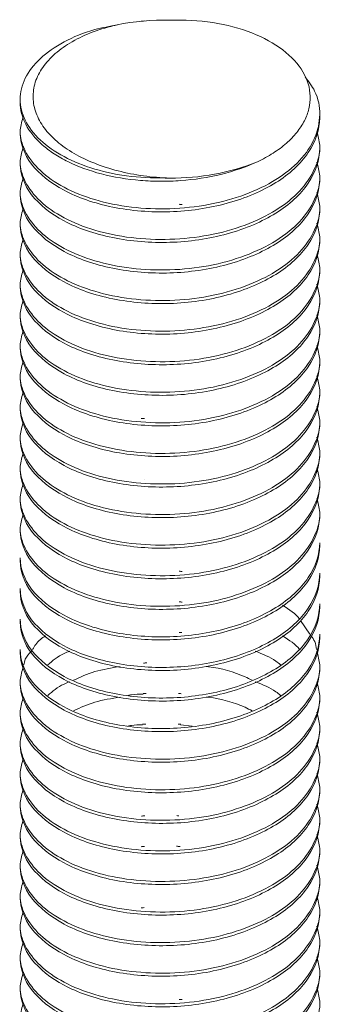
# Model space of a CAD drawing. Header units: millimetres. Extents: x 0 to 210, y 0 to 297.
# Tile 8 of 10: x 128.49 to 132.5, y 184.24 to 197.38. Entities that reach past the tile are written whole.
import ezdxf

# ---------------------------------------------------------------- set-up
doc = ezdxf.new("R2010")
doc.units = ezdxf.units.MM

msp = doc.modelspace()

# ---------------------------------------------------------------- linework, layer by layer
at = {"color": 7, "linetype": 'Continuous', "lineweight": 15}
for p, q in [((128.495, 196.321), (128.495, 196.281)), ((132.495, 196.076), (132.495, 196.117)), ((128.495, 195.913), (128.495, 195.872)), ((132.495, 195.668), (132.495, 195.709)), ((128.495, 195.505), (128.495, 195.464)), ((132.495, 195.26), (132.495, 195.301)), ((128.495, 195.097), (128.495, 195.056)), ((132.495, 194.852), (132.495, 194.892)), ((128.495, 194.688), (128.495, 194.647)), ((132.495, 194.443), (132.495, 194.484)), ((128.495, 194.28), (128.495, 194.239)), ((132.495, 194.035), (132.495, 194.076)), ((128.495, 193.872), (128.495, 193.831)), ((132.495, 193.627), (132.495, 193.668)), ((128.495, 193.464), (128.495, 193.423)), ((132.495, 193.219), (132.495, 193.259)), ((128.495, 193.055), (128.495, 193.014)), ((132.495, 192.81), (132.495, 192.851)), ((128.495, 192.647), (128.495, 192.606)), ((132.495, 192.402), (132.495, 192.443)), ((128.495, 192.239), (128.495, 192.198)), ((132.495, 191.994), (132.495, 192.035)), ((128.495, 191.83), (128.495, 191.79)), ((132.495, 191.585), (132.495, 191.626)), ((128.495, 191.422), (128.495, 191.381)), ((130.15, 191.244), (130.15, 191.244)), ((132.495, 191.177), (132.495, 191.218)), ((128.495, 191.014), (128.495, 190.973)), ((132.495, 190.769), (132.495, 190.81)), ((128.495, 190.606), (128.495, 190.565)), ((132.495, 190.361), (132.495, 190.401)), ((128.495, 190.197), (128.495, 190.157)), ((132.495, 189.952), (132.495, 189.993)), ((128.495, 189.789), (128.495, 189.748)), ((132.495, 189.544), (132.495, 189.585)), ((128.495, 189.381), (128.495, 189.34)), ((132.24, 189.36), (132.364, 189.177)), ((132.495, 189.136), (132.495, 189.177)), ((128.495, 188.973), (128.495, 188.932)), ((132.495, 188.728), (132.495, 188.768)), ((128.495, 188.564), (128.495, 188.523)), ((132.495, 188.319), (132.495, 188.36)), ((128.495, 188.156), (128.495, 188.115)), ((130.636, 187.968), (130.79, 187.952)), ((132.495, 187.911), (132.495, 187.952)), ((128.495, 187.748), (128.495, 187.707)), ((132.495, 187.503), (132.495, 187.544)), ((128.495, 187.339), (128.495, 187.299)), ((132.495, 187.094), (132.495, 187.135)), ((128.495, 186.931), (128.495, 186.89)), ((132.495, 186.686), (132.495, 186.727)), ((128.495, 186.523), (128.495, 186.482)), ((132.495, 186.278), (132.495, 186.319)), ((128.495, 186.115), (128.495, 186.074)), ((132.495, 185.87), (132.495, 185.911)), ((128.495, 185.706), (128.495, 185.666)), ((132.495, 185.461), (132.495, 185.502)), ((128.495, 185.298), (128.495, 185.257)), ((132.495, 185.053), (132.495, 185.094)), ((128.495, 184.89), (128.495, 184.849)), ((132.495, 184.645), (132.495, 184.686)), ((128.495, 184.482), (128.495, 184.441)), ((132.495, 184.237), (132.495, 184.277))]:
    msp.add_line(p, q, dxfattribs=at)
msp.add_arc((130.525, 198.354), 3.085, 269.4413, 291.6668, dxfattribs=at)
for points, knots in [([(130.495, 195.269), (130.374, 195.273), (130.256, 195.283), (130.025, 195.315), (129.911, 195.337), (129.691, 195.394), (129.588, 195.428), (129.391, 195.506), (129.298, 195.55), (129.129, 195.648), (129.054, 195.701), (128.92, 195.815), (128.862, 195.877), (128.769, 196.004), (128.733, 196.07), (128.683, 196.205), (128.669, 196.274), (128.666, 196.412), (128.675, 196.481), (128.718, 196.618), (128.752, 196.684), (128.841, 196.812), (128.897, 196.873), (129.03, 196.989), (129.105, 197.042), (129.275, 197.14), (129.369, 197.184), (129.57, 197.259), (129.676, 197.29), (130.014, 197.364), (130.254, 197.384), (130.495, 197.376)], [0, 0, 0, 0, 0.0625, 0.0625, 0.125, 0.125, 0.1875, 0.1875, 0.25, 0.25, 0.3125, 0.3125, 0.375, 0.375, 0.4375, 0.4375, 0.5, 0.5, 0.5625, 0.5625, 0.625, 0.625, 0.6875, 0.6875, 0.75, 0.75, 0.8125, 0.8125, 0.875, 0.875, 1, 1, 1, 1]), ([(130.151, 197.368), (130.144, 197.367), (130.129, 197.366), (130.117, 197.365), (130.111, 197.365)], [0, 0, 0, 0, 0.4691569, 1, 1, 1, 1]), ([(130.495, 197.376), (130.688, 197.384), (130.878, 197.375), (131.253, 197.317), (131.427, 197.271), (131.747, 197.146), (131.885, 197.069), (132.118, 196.891), (132.208, 196.793), (132.333, 196.582), (132.365, 196.473), (132.369, 196.306), (132.364, 196.25), (132.338, 196.141), (132.318, 196.087), (132.264, 195.981), (132.229, 195.928), (132.149, 195.828), (132.102, 195.78), (131.997, 195.688), (131.937, 195.644), (131.808, 195.561), (131.738, 195.522), (131.664, 195.487)], [0, 0, 0, 0, 0.125, 0.125, 0.25, 0.25, 0.375, 0.375, 0.5, 0.5, 0.625, 0.625, 0.6875, 0.6875, 0.75, 0.75, 0.8125, 0.8125, 0.875, 0.875, 0.9375, 0.9375, 1, 1, 1, 1]), ([(130.495, 195.269), (130.321, 195.271), (129.971, 195.275), (129.483, 195.379), (129.065, 195.547), (128.743, 195.772), (128.541, 196.036), (128.472, 196.321), (128.541, 196.607), (128.743, 196.871), (129.066, 197.094), (129.426, 197.25), (129.693, 197.296), (129.796, 197.314)], [0, 0, 0, 0, 0.0935835, 0.1887968, 0.2823803, 0.3759638, 0.4711771, 0.5647606, 0.6583441, 0.7535574, 0.8471409, 0.9407245, 1, 1, 1, 1]), ([(132.3, 196.62), (132.347, 196.558), (132.468, 196.399), (132.514, 196.116), (132.45, 195.799), (132.247, 195.499), (131.925, 195.241), (131.507, 195.038), (131.019, 194.904), (130.495, 194.848), (129.971, 194.87), (129.483, 194.969), (129.065, 195.138), (128.742, 195.364), (128.544, 195.627), (128.47, 195.881), (128.519, 196.036), (128.539, 196.097)], [0, 0, 0, 0, 0.044677, 0.114282, 0.183888, 0.254706, 0.324311, 0.393917, 0.464734, 0.53434, 0.603945, 0.674763, 0.744369, 0.813974, 0.884792, 0.954397, 1, 1, 1, 1]), ([(131.664, 195.487), (131.516, 195.419), (131.35, 195.362), (131.002, 195.277), (130.82, 195.249), (130.55, 195.229), (130.461, 195.226), (130.282, 195.227), (130.191, 195.231), (129.921, 195.253), (129.744, 195.282), (129.416, 195.368), (129.264, 195.424), (129.067, 195.521), (129.006, 195.556), (128.891, 195.631), (128.838, 195.671), (128.694, 195.798), (128.619, 195.891), (128.519, 196.084), (128.495, 196.183), (128.495, 196.281)], [0, 0, 0, 0, 0.125, 0.125, 0.25, 0.25, 0.3125, 0.3125, 0.375, 0.375, 0.5, 0.5, 0.625, 0.625, 0.6875, 0.6875, 0.75, 0.75, 0.875, 0.875, 1, 1, 1, 1]), ([(132.495, 196.076), (132.495, 195.921), (132.444, 195.759), (132.241, 195.459), (132.09, 195.321), (131.729, 195.097), (131.505, 195.001), (131.015, 194.866), (130.75, 194.828), (130.24, 194.812), (129.975, 194.832), (129.485, 194.932), (129.261, 195.011), (128.9, 195.203), (128.749, 195.323), (128.546, 195.589), (128.495, 195.733), (128.495, 195.872)], [0, 0, 0, 0, 0.125, 0.125, 0.25, 0.25, 0.375, 0.375, 0.5, 0.5, 0.625, 0.625, 0.75, 0.75, 0.875, 0.875, 1, 1, 1, 1]), ([(132.456, 195.893), (132.473, 195.832), (132.52, 195.666), (132.445, 195.39), (132.248, 195.091), (131.925, 194.832), (131.507, 194.63), (131.019, 194.495), (130.495, 194.439), (129.971, 194.462), (129.483, 194.561), (129.065, 194.73), (128.742, 194.955), (128.544, 195.219), (128.47, 195.473), (128.519, 195.628), (128.539, 195.689)], [0, 0, 0, 0, 0.04398, 0.11911, 0.195549, 0.270679, 0.34581, 0.422248, 0.497379, 0.572509, 0.648948, 0.724078, 0.799209, 0.875647, 0.950778, 1, 1, 1, 1]), ([(132.495, 195.668), (132.495, 195.513), (132.444, 195.351), (132.241, 195.051), (132.09, 194.913), (131.729, 194.689), (131.505, 194.592), (131.015, 194.458), (130.75, 194.419), (130.24, 194.404), (129.975, 194.424), (129.485, 194.524), (129.261, 194.602), (128.9, 194.795), (128.749, 194.915), (128.546, 195.18), (128.495, 195.325), (128.495, 195.464)], [0, 0, 0, 0, 0.125, 0.125, 0.25, 0.25, 0.375, 0.375, 0.5, 0.5, 0.625, 0.625, 0.75, 0.75, 0.875, 0.875, 1, 1, 1, 1]), ([(132.456, 195.484), (132.473, 195.423), (132.52, 195.258), (132.445, 194.982), (132.248, 194.682), (131.925, 194.424), (131.507, 194.222), (131.019, 194.087), (130.495, 194.031), (129.971, 194.054), (129.483, 194.153), (129.065, 194.322), (128.742, 194.547), (128.544, 194.811), (128.47, 195.065), (128.519, 195.219), (128.539, 195.28)], [0, 0, 0, 0, 0.04398, 0.11911, 0.195549, 0.270679, 0.34581, 0.422248, 0.497379, 0.572509, 0.648948, 0.724078, 0.799209, 0.875647, 0.950778, 1, 1, 1, 1]), ([(132.495, 195.26), (132.495, 195.105), (132.444, 194.943), (132.241, 194.642), (132.09, 194.504), (131.729, 194.28), (131.505, 194.184), (131.015, 194.049), (130.75, 194.011), (130.24, 193.995), (129.975, 194.016), (129.485, 194.115), (129.261, 194.194), (128.9, 194.387), (128.749, 194.507), (128.546, 194.772), (128.495, 194.916), (128.495, 195.056)], [0, 0, 0, 0, 0.125, 0.125, 0.25, 0.25, 0.375, 0.375, 0.5, 0.5, 0.625, 0.625, 0.75, 0.75, 0.875, 0.875, 1, 1, 1, 1]), ([(132.456, 195.076), (132.473, 195.015), (132.52, 194.85), (132.445, 194.573), (132.248, 194.274), (131.925, 194.016), (131.507, 193.813), (131.019, 193.679), (130.495, 193.623), (129.971, 193.646), (129.483, 193.745), (129.065, 193.914), (128.742, 194.139), (128.544, 194.402), (128.47, 194.657), (128.519, 194.811), (128.539, 194.872)], [0, 0, 0, 0, 0.04398, 0.11911, 0.195549, 0.270679, 0.34581, 0.422248, 0.497379, 0.572509, 0.648948, 0.724078, 0.799209, 0.875647, 0.950778, 1, 1, 1, 1]), ([(132.495, 194.852), (132.495, 194.696), (132.444, 194.535), (132.241, 194.234), (132.09, 194.096), (131.729, 193.872), (131.505, 193.776), (131.015, 193.641), (130.75, 193.603), (130.24, 193.587), (129.975, 193.608), (129.485, 193.707), (129.261, 193.786), (128.9, 193.978), (128.749, 194.099), (128.546, 194.364), (128.495, 194.508), (128.495, 194.647)], [0, 0, 0, 0, 0.125, 0.125, 0.25, 0.25, 0.375, 0.375, 0.5, 0.5, 0.625, 0.625, 0.75, 0.75, 0.875, 0.875, 1, 1, 1, 1]), ([(130.656, 194.916), (130.649, 194.916), (130.636, 194.917), (130.624, 194.918), (130.618, 194.919)], [0, 0, 0, 0, 0.5000138, 1, 1, 1, 1]), ([(132.456, 194.668), (132.473, 194.607), (132.52, 194.441), (132.445, 194.165), (132.248, 193.866), (131.925, 193.607), (131.507, 193.405), (131.019, 193.271), (130.495, 193.214), (129.971, 193.237), (129.483, 193.336), (129.065, 193.505), (128.742, 193.731), (128.544, 193.994), (128.47, 194.248), (128.519, 194.403), (128.539, 194.464)], [0, 0, 0, 0, 0.04398, 0.11911, 0.195549, 0.270679, 0.34581, 0.422248, 0.497379, 0.572509, 0.648948, 0.724078, 0.799209, 0.875647, 0.950778, 1, 1, 1, 1]), ([(132.495, 194.443), (132.495, 194.288), (132.444, 194.126), (132.241, 193.826), (132.09, 193.688), (131.729, 193.464), (131.505, 193.368), (131.015, 193.233), (130.75, 193.195), (130.24, 193.179), (129.975, 193.199), (129.485, 193.299), (129.261, 193.378), (128.9, 193.57), (128.749, 193.69), (128.546, 193.956), (128.495, 194.1), (128.495, 194.239)], [0, 0, 0, 0, 0.125, 0.125, 0.25, 0.25, 0.375, 0.375, 0.5, 0.5, 0.625, 0.625, 0.75, 0.75, 0.875, 0.875, 1, 1, 1, 1]), ([(132.456, 194.26), (132.473, 194.199), (132.52, 194.033), (132.445, 193.757), (132.248, 193.458), (131.925, 193.199), (131.507, 192.997), (131.019, 192.862), (130.495, 192.806), (129.971, 192.829), (129.483, 192.928), (129.065, 193.097), (128.742, 193.322), (128.544, 193.586), (128.47, 193.84), (128.519, 193.994), (128.539, 194.056)], [0, 0, 0, 0, 0.0439799, 0.1191102, 0.1955489, 0.2706793, 0.3458097, 0.4222484, 0.4973788, 0.5725091, 0.6489478, 0.7240782, 0.7992086, 0.8756473, 0.9507777, 1, 1, 1, 1]), ([(132.495, 194.035), (132.495, 193.88), (132.444, 193.718), (132.241, 193.417), (132.09, 193.28), (131.729, 193.056), (131.505, 192.959), (131.015, 192.824), (130.75, 192.786), (130.24, 192.771), (129.975, 192.791), (129.485, 192.891), (129.261, 192.969), (128.9, 193.162), (128.749, 193.282), (128.546, 193.547), (128.495, 193.692), (128.495, 193.831)], [0, 0, 0, 0, 0.125, 0.125, 0.25, 0.25, 0.375, 0.375, 0.5, 0.5, 0.625, 0.625, 0.75, 0.75, 0.875, 0.875, 1, 1, 1, 1]), ([(132.456, 193.851), (132.473, 193.79), (132.52, 193.625), (132.445, 193.348), (132.248, 193.049), (131.925, 192.791), (131.507, 192.589), (131.019, 192.454), (130.495, 192.398), (129.971, 192.421), (129.483, 192.52), (129.065, 192.689), (128.742, 192.914), (128.544, 193.178), (128.47, 193.432), (128.519, 193.586), (128.539, 193.647)], [0, 0, 0, 0, 0.04398, 0.11911, 0.195549, 0.270679, 0.34581, 0.422248, 0.497379, 0.572509, 0.648948, 0.724078, 0.799209, 0.875647, 0.950778, 1, 1, 1, 1]), ([(132.495, 193.627), (132.495, 193.472), (132.444, 193.31), (132.241, 193.009), (132.09, 192.871), (131.729, 192.647), (131.505, 192.551), (131.015, 192.416), (130.75, 192.378), (130.24, 192.362), (129.975, 192.383), (129.485, 192.482), (129.261, 192.561), (128.9, 192.754), (128.749, 192.874), (128.546, 193.139), (128.495, 193.283), (128.495, 193.423)], [0, 0, 0, 0, 0.125, 0.125, 0.25, 0.25, 0.375, 0.375, 0.5, 0.5, 0.625, 0.625, 0.75, 0.75, 0.875, 0.875, 1, 1, 1, 1]), ([(132.456, 193.443), (132.473, 193.382), (132.52, 193.216), (132.445, 192.94), (132.248, 192.641), (131.925, 192.383), (131.507, 192.18), (131.019, 192.046), (130.495, 191.99), (129.971, 192.013), (129.483, 192.111), (129.065, 192.281), (128.742, 192.506), (128.544, 192.769), (128.47, 193.024), (128.519, 193.178), (128.539, 193.239)], [0, 0, 0, 0, 0.04398, 0.11911, 0.195549, 0.270679, 0.34581, 0.422248, 0.497379, 0.572509, 0.648948, 0.724078, 0.799209, 0.875647, 0.950778, 1, 1, 1, 1]), ([(132.495, 193.219), (132.495, 193.063), (132.444, 192.901), (132.241, 192.601), (132.09, 192.463), (131.729, 192.239), (131.505, 192.143), (131.015, 192.008), (130.75, 191.97), (130.24, 191.954), (129.975, 191.975), (129.485, 192.074), (129.261, 192.153), (128.9, 192.345), (128.749, 192.465), (128.546, 192.731), (128.495, 192.875), (128.495, 193.014)], [0, 0, 0, 0, 0.125, 0.125, 0.25, 0.25, 0.375, 0.375, 0.5, 0.5, 0.625, 0.625, 0.75, 0.75, 0.875, 0.875, 1, 1, 1, 1]), ([(132.456, 193.035), (132.473, 192.974), (132.52, 192.808), (132.445, 192.532), (132.248, 192.233), (131.925, 191.974), (131.507, 191.772), (131.019, 191.638), (130.495, 191.581), (129.971, 191.604), (129.483, 191.703), (129.065, 191.872), (128.742, 192.097), (128.544, 192.361), (128.47, 192.615), (128.519, 192.77), (128.539, 192.831)], [0, 0, 0, 0, 0.04398, 0.11911, 0.195549, 0.270679, 0.34581, 0.422248, 0.497379, 0.572509, 0.648948, 0.724078, 0.799209, 0.875647, 0.950778, 1, 1, 1, 1]), ([(132.495, 192.81), (132.495, 192.655), (132.444, 192.493), (132.241, 192.193), (132.09, 192.055), (131.729, 191.831), (131.505, 191.734), (131.015, 191.6), (130.75, 191.561), (130.24, 191.546), (129.975, 191.566), (129.485, 191.666), (129.261, 191.744), (128.9, 191.937), (128.749, 192.057), (128.546, 192.322), (128.495, 192.467), (128.495, 192.606)], [0, 0, 0, 0, 0.125, 0.125, 0.25, 0.25, 0.375, 0.375, 0.5, 0.5, 0.625, 0.625, 0.75, 0.75, 0.875, 0.875, 1, 1, 1, 1]), ([(132.456, 192.627), (132.473, 192.565), (132.52, 192.4), (132.445, 192.124), (132.248, 191.825), (131.925, 191.566), (131.507, 191.364), (131.019, 191.229), (130.495, 191.173), (129.971, 191.196), (129.483, 191.295), (129.065, 191.464), (128.742, 191.689), (128.544, 191.953), (128.47, 192.207), (128.519, 192.361), (128.539, 192.422)], [0, 0, 0, 0, 0.04398, 0.11911, 0.195549, 0.270679, 0.34581, 0.422248, 0.497379, 0.572509, 0.648948, 0.724078, 0.799209, 0.875647, 0.950778, 1, 1, 1, 1]), ([(132.495, 192.402), (132.495, 192.247), (132.444, 192.085), (132.241, 191.784), (132.09, 191.647), (131.729, 191.423), (131.505, 191.326), (131.015, 191.191), (130.75, 191.153), (130.24, 191.138), (129.975, 191.158), (129.485, 191.257), (129.261, 191.336), (128.9, 191.529), (128.749, 191.649), (128.546, 191.914), (128.495, 192.058), (128.495, 192.198)], [0, 0, 0, 0, 0.125, 0.125, 0.25, 0.25, 0.375, 0.375, 0.5, 0.5, 0.625, 0.625, 0.75, 0.75, 0.875, 0.875, 1, 1, 1, 1]), ([(132.456, 192.218), (132.473, 192.157), (132.52, 191.992), (132.445, 191.715), (132.248, 191.416), (131.925, 191.158), (131.507, 190.955), (131.019, 190.821), (130.495, 190.765), (129.971, 190.788), (129.483, 190.887), (129.065, 191.056), (128.742, 191.281), (128.544, 191.544), (128.47, 191.799), (128.519, 191.953), (128.539, 192.014)], [0, 0, 0, 0, 0.04398, 0.11911, 0.195549, 0.270679, 0.34581, 0.422248, 0.497379, 0.572509, 0.648948, 0.724078, 0.799209, 0.875647, 0.950778, 1, 1, 1, 1]), ([(132.495, 191.994), (132.495, 191.839), (132.444, 191.677), (132.241, 191.376), (132.09, 191.238), (131.729, 191.014), (131.505, 190.918), (131.015, 190.783), (130.75, 190.745), (130.24, 190.729), (129.975, 190.75), (129.485, 190.849), (129.261, 190.928), (128.9, 191.121), (128.749, 191.241), (128.546, 191.506), (128.495, 191.65), (128.495, 191.79)], [0, 0, 0, 0, 0.125, 0.125, 0.25, 0.25, 0.375, 0.375, 0.5, 0.5, 0.625, 0.625, 0.75, 0.75, 0.875, 0.875, 1, 1, 1, 1]), ([(130.155, 192.061), (130.147, 192.06), (130.132, 192.059), (130.119, 192.058), (130.112, 192.057)], [0, 0, 0, 0, 0.499908, 1, 1, 1, 1]), ([(132.456, 191.81), (132.473, 191.749), (132.52, 191.583), (132.445, 191.307), (132.248, 191.008), (131.925, 190.75), (131.507, 190.547), (131.019, 190.413), (130.495, 190.357), (129.971, 190.379), (129.483, 190.478), (129.065, 190.647), (128.742, 190.873), (128.544, 191.136), (128.47, 191.391), (128.519, 191.545), (128.539, 191.606)], [0, 0, 0, 0, 0.04398, 0.11911, 0.195549, 0.270679, 0.34581, 0.422248, 0.497379, 0.572509, 0.648948, 0.724078, 0.799209, 0.875647, 0.950778, 1, 1, 1, 1]), ([(132.495, 191.585), (132.495, 191.43), (132.444, 191.268), (132.241, 190.968), (132.09, 190.83), (131.729, 190.606), (131.505, 190.51), (131.015, 190.375), (130.75, 190.337), (130.24, 190.321), (129.975, 190.341), (129.485, 190.441), (129.261, 190.52), (128.9, 190.712), (128.749, 190.832), (128.546, 191.098), (128.495, 191.242), (128.495, 191.381)], [0, 0, 0, 0, 0.125, 0.125, 0.25, 0.25, 0.375, 0.375, 0.5, 0.5, 0.625, 0.625, 0.75, 0.75, 0.875, 0.875, 1, 1, 1, 1]), ([(132.456, 191.402), (132.473, 191.341), (132.52, 191.175), (132.445, 190.899), (132.248, 190.6), (131.925, 190.341), (131.507, 190.139), (131.019, 190.004), (130.495, 189.948), (129.971, 189.971), (129.483, 190.07), (129.065, 190.239), (128.742, 190.464), (128.544, 190.728), (128.47, 190.982), (128.519, 191.137), (128.539, 191.198)], [0, 0, 0, 0, 0.04398, 0.11911, 0.195549, 0.270679, 0.34581, 0.422248, 0.497379, 0.572509, 0.648948, 0.724078, 0.799209, 0.875647, 0.950778, 1, 1, 1, 1]), ([(132.495, 191.177), (132.495, 191.022), (132.444, 190.86), (132.241, 190.56), (132.09, 190.422), (131.729, 190.198), (131.505, 190.101), (131.015, 189.967), (130.75, 189.928), (130.24, 189.913), (129.975, 189.933), (129.485, 190.033), (129.261, 190.111), (128.9, 190.304), (128.749, 190.424), (128.546, 190.689), (128.495, 190.834), (128.495, 190.973)], [0, 0, 0, 0, 0.125, 0.125, 0.25, 0.25, 0.375, 0.375, 0.5, 0.5, 0.625, 0.625, 0.75, 0.75, 0.875, 0.875, 1, 1, 1, 1]), ([(132.456, 190.993), (132.473, 190.932), (132.52, 190.767), (132.445, 190.491), (132.248, 190.191), (131.925, 189.933), (131.507, 189.731), (131.019, 189.596), (130.495, 189.54), (129.971, 189.563), (129.483, 189.662), (129.065, 189.831), (128.742, 190.056), (128.544, 190.32), (128.47, 190.574), (128.519, 190.728), (128.539, 190.789)], [0, 0, 0, 0, 0.04398, 0.11911, 0.195549, 0.270679, 0.34581, 0.422248, 0.497379, 0.572509, 0.648948, 0.724078, 0.799209, 0.875647, 0.950778, 1, 1, 1, 1]), ([(132.495, 190.769), (132.495, 190.614), (132.444, 190.452), (132.241, 190.151), (132.09, 190.013), (131.729, 189.789), (131.505, 189.693), (131.015, 189.558), (130.75, 189.52), (130.24, 189.504), (129.975, 189.525), (129.485, 189.624), (129.261, 189.703), (128.9, 189.896), (128.749, 190.016), (128.546, 190.281), (128.495, 190.425), (128.495, 190.565)], [0, 0, 0, 0, 0.125, 0.125, 0.25, 0.25, 0.375, 0.375, 0.5, 0.5, 0.625, 0.625, 0.75, 0.75, 0.875, 0.875, 1, 1, 1, 1]), ([(132.495, 190.401), (132.495, 190.246), (132.444, 190.084), (132.241, 189.784), (132.09, 189.646), (131.729, 189.422), (131.505, 189.326), (131.015, 189.191), (130.75, 189.153), (130.24, 189.137), (129.975, 189.157), (129.485, 189.257), (129.261, 189.336), (128.9, 189.528), (128.749, 189.648), (128.546, 189.914), (128.495, 190.058), (128.495, 190.197)], [0, 0, 0, 0, 0.125, 0.125, 0.25, 0.25, 0.375, 0.375, 0.5, 0.5, 0.625, 0.625, 0.75, 0.75, 0.875, 0.875, 1, 1, 1, 1]), ([(132.495, 190.361), (132.495, 190.206), (132.444, 190.044), (132.241, 189.743), (132.09, 189.605), (131.729, 189.381), (131.505, 189.285), (131.015, 189.15), (130.75, 189.112), (130.24, 189.096), (129.975, 189.117), (129.485, 189.216), (129.261, 189.295), (128.9, 189.487), (128.749, 189.608), (128.546, 189.873), (128.495, 190.017), (128.495, 190.157)], [0, 0, 0, 0, 0.125, 0.125, 0.25, 0.25, 0.375, 0.375, 0.5, 0.5, 0.625, 0.625, 0.75, 0.75, 0.875, 0.875, 1, 1, 1, 1]), ([(132.495, 189.993), (132.495, 189.838), (132.444, 189.676), (132.241, 189.376), (132.09, 189.238), (131.729, 189.014), (131.505, 188.917), (131.015, 188.783), (130.75, 188.744), (130.24, 188.729), (129.975, 188.749), (129.485, 188.849), (129.261, 188.927), (128.9, 189.12), (128.749, 189.24), (128.546, 189.505), (128.495, 189.65), (128.495, 189.789)], [0, 0, 0, 0, 0.125, 0.125, 0.25, 0.25, 0.375, 0.375, 0.5, 0.5, 0.625, 0.625, 0.75, 0.75, 0.875, 0.875, 1, 1, 1, 1]), ([(130.659, 190.016), (130.653, 190.017), (130.639, 190.018), (130.626, 190.019), (130.62, 190.019)], [0, 0, 0, 0, 0.500018, 1, 1, 1, 1]), ([(132.495, 189.952), (132.495, 189.797), (132.444, 189.635), (132.241, 189.335), (132.09, 189.197), (131.729, 188.973), (131.505, 188.877), (131.015, 188.742), (130.75, 188.704), (130.24, 188.688), (129.975, 188.708), (129.485, 188.808), (129.261, 188.887), (128.9, 189.079), (128.749, 189.199), (128.546, 189.465), (128.495, 189.609), (128.495, 189.748)], [0, 0, 0, 0, 0.125, 0.125, 0.25, 0.25, 0.375, 0.375, 0.5, 0.5, 0.625, 0.625, 0.75, 0.75, 0.875, 0.875, 1, 1, 1, 1]), ([(130.657, 189.608), (130.651, 189.608), (130.638, 189.609), (130.625, 189.61), (130.619, 189.611)], [0, 0, 0, 0, 0.5000151, 1, 1, 1, 1]), ([(132.495, 189.585), (132.495, 189.43), (132.444, 189.268), (132.241, 188.967), (132.09, 188.83), (131.729, 188.606), (131.505, 188.509), (131.015, 188.374), (130.75, 188.336), (130.24, 188.32), (129.975, 188.341), (129.485, 188.44), (129.261, 188.519), (128.9, 188.712), (128.749, 188.832), (128.546, 189.097), (128.495, 189.241), (128.495, 189.381)], [0, 0, 0, 0, 0.125, 0.125, 0.25, 0.25, 0.375, 0.375, 0.5, 0.5, 0.625, 0.625, 0.75, 0.75, 0.875, 0.875, 1, 1, 1, 1]), ([(132.495, 189.544), (132.495, 189.389), (132.444, 189.227), (132.241, 188.926), (132.09, 188.789), (131.729, 188.565), (131.505, 188.468), (131.015, 188.333), (130.75, 188.295), (130.24, 188.28), (129.975, 188.3), (129.485, 188.4), (129.261, 188.478), (128.9, 188.671), (128.749, 188.791), (128.546, 189.056), (128.495, 189.201), (128.495, 189.34)], [0, 0, 0, 0, 0.125, 0.125, 0.25, 0.25, 0.375, 0.375, 0.5, 0.5, 0.625, 0.625, 0.75, 0.75, 0.875, 0.875, 1, 1, 1, 1]), ([(131.998, 189.565), (132.088, 189.508), (132.178, 189.452), (132.226, 189.381), (132.226, 189.381)], [0, 0, 0, 0, 0.996627, 1, 1, 1, 1]), ([(130.654, 189.2), (130.648, 189.2), (130.635, 189.201), (130.623, 189.202), (130.617, 189.203)], [0, 0, 0, 0, 0.500013, 1, 1, 1, 1]), ([(132.495, 189.177), (132.495, 189.022), (132.444, 188.86), (132.241, 188.559), (132.09, 188.421), (131.729, 188.197), (131.505, 188.101), (131.015, 187.966), (130.75, 187.928), (130.24, 187.912), (129.975, 187.933), (129.485, 188.032), (129.261, 188.111), (128.9, 188.303), (128.749, 188.424), (128.546, 188.689), (128.495, 188.833), (128.495, 188.973)], [0, 0, 0, 0, 0.125, 0.125, 0.25, 0.25, 0.375, 0.375, 0.5, 0.5, 0.625, 0.625, 0.75, 0.75, 0.875, 0.875, 1, 1, 1, 1]), ([(132.495, 189.136), (132.495, 188.981), (132.444, 188.819), (132.241, 188.518), (132.09, 188.38), (131.729, 188.156), (131.505, 188.06), (131.015, 187.925), (130.75, 187.887), (130.24, 187.871), (129.975, 187.892), (129.485, 187.991), (129.261, 188.07), (128.9, 188.263), (128.749, 188.383), (128.546, 188.648), (128.495, 188.792), (128.495, 188.932)], [0, 0, 0, 0, 0.125, 0.125, 0.25, 0.25, 0.375, 0.375, 0.5, 0.5, 0.625, 0.625, 0.75, 0.75, 0.875, 0.875, 1, 1, 1, 1]), ([(128.66, 188.973), (128.688, 189.02), (128.726, 189.088), (128.809, 189.141), (128.832, 189.156)], [0, 0, 0, 0, 0.709307, 1, 1, 1, 1]), ([(131.998, 189.156), (132.088, 189.1), (132.178, 189.044), (132.226, 188.973), (132.226, 188.973)], [0, 0, 0, 0, 0.996627, 1, 1, 1, 1]), ([(132.378, 189.156), (132.397, 189.132), (132.442, 189.074), (132.448, 189.01), (132.451, 188.973)], [0, 0, 0, 0, 0.418509, 1, 1, 1, 1]), ([(132.456, 188.952), (132.473, 188.891), (132.52, 188.725), (132.445, 188.449), (132.248, 188.15), (131.925, 187.892), (131.507, 187.689), (131.019, 187.555), (130.495, 187.499), (129.971, 187.522), (129.483, 187.62), (129.065, 187.79), (128.742, 188.015), (128.544, 188.278), (128.47, 188.533), (128.519, 188.687), (128.539, 188.748)], [0, 0, 0, 0, 0.04398, 0.11911, 0.195549, 0.270679, 0.34581, 0.422248, 0.497379, 0.572509, 0.648948, 0.724078, 0.799209, 0.875647, 0.950778, 1, 1, 1, 1]), ([(128.544, 188.768), (128.548, 188.794), (128.557, 188.859), (128.612, 188.917), (128.645, 188.952)], [0, 0, 0, 0, 0.3965752, 1, 1, 1, 1]), ([(128.862, 188.768), (128.926, 188.824), (129.008, 188.895), (129.131, 188.942), (129.157, 188.952)], [0, 0, 0, 0, 0.788835, 1, 1, 1, 1]), ([(131.635, 188.952), (131.734, 188.913), (131.864, 188.861), (131.952, 188.786), (131.972, 188.768)], [0, 0, 0, 0, 0.7690206, 1, 1, 1, 1]), ([(132.495, 188.728), (132.495, 188.572), (132.444, 188.411), (132.241, 188.11), (132.09, 187.972), (131.729, 187.748), (131.505, 187.652), (131.015, 187.517), (130.75, 187.479), (130.24, 187.463), (129.975, 187.484), (129.485, 187.583), (129.261, 187.662), (128.9, 187.854), (128.749, 187.975), (128.546, 188.24), (128.495, 188.384), (128.495, 188.523)], [0, 0, 0, 0, 0.125, 0.125, 0.25, 0.25, 0.375, 0.375, 0.5, 0.5, 0.625, 0.625, 0.75, 0.75, 0.875, 0.875, 1, 1, 1, 1]), ([(129.208, 188.564), (129.299, 188.606), (129.483, 188.692), (129.715, 188.729), (129.832, 188.748)], [0, 0, 0, 0, 0.493921, 1, 1, 1, 1]), ([(130.186, 188.797), (130.178, 188.796), (130.163, 188.795), (130.15, 188.794), (130.143, 188.793)], [0, 0, 0, 0, 0.499943, 1, 1, 1, 1]), ([(130.979, 188.748), (130.989, 188.747), (131.174, 188.728), (131.393, 188.664), (131.561, 188.58), (131.593, 188.564)], [0, 0, 0, 0, 0.046134, 0.823364, 1, 1, 1, 1]), ([(132.456, 188.544), (132.473, 188.483), (132.52, 188.317), (132.445, 188.041), (132.248, 187.742), (131.925, 187.483), (131.507, 187.281), (131.019, 187.147), (130.495, 187.09), (129.971, 187.113), (129.483, 187.212), (129.065, 187.381), (128.742, 187.607), (128.544, 187.87), (128.47, 188.124), (128.519, 188.279), (128.539, 188.34)], [0, 0, 0, 0, 0.04398, 0.11911, 0.195549, 0.270679, 0.34581, 0.422248, 0.497379, 0.572509, 0.648948, 0.724078, 0.799209, 0.875647, 0.950778, 1, 1, 1, 1]), ([(128.862, 188.36), (128.926, 188.416), (129.008, 188.487), (129.131, 188.534), (129.157, 188.544)], [0, 0, 0, 0, 0.788835, 1, 1, 1, 1]), ([(131.635, 188.544), (131.734, 188.504), (131.864, 188.453), (131.952, 188.378), (131.972, 188.36)], [0, 0, 0, 0, 0.769021, 1, 1, 1, 1]), ([(132.495, 188.319), (132.495, 188.164), (132.444, 188.002), (132.241, 187.702), (132.09, 187.564), (131.729, 187.34), (131.505, 187.244), (131.015, 187.109), (130.75, 187.071), (130.24, 187.055), (129.975, 187.075), (129.485, 187.175), (129.261, 187.254), (128.9, 187.446), (128.749, 187.566), (128.546, 187.831), (128.495, 187.976), (128.495, 188.115)], [0, 0, 0, 0, 0.125, 0.125, 0.25, 0.25, 0.375, 0.375, 0.5, 0.5, 0.625, 0.625, 0.75, 0.75, 0.875, 0.875, 1, 1, 1, 1]), ([(129.208, 188.156), (129.299, 188.198), (129.483, 188.283), (129.715, 188.321), (129.832, 188.34)], [0, 0, 0, 0, 0.493921, 1, 1, 1, 1]), ([(129.933, 188.36), (129.948, 188.364), (130.012, 188.378), (130.083, 188.377), (130.137, 188.377)], [0, 0, 0, 0, 0.2455, 1, 1, 1, 1]), ([(130.179, 188.388), (130.171, 188.388), (130.156, 188.386), (130.142, 188.385), (130.136, 188.385)], [0, 0, 0, 0, 0.499939, 1, 1, 1, 1]), ([(130.644, 188.384), (130.638, 188.385), (130.626, 188.386), (130.616, 188.386), (130.61, 188.387)], [0, 0, 0, 0, 0.50001, 1, 1, 1, 1]), ([(130.979, 188.34), (130.989, 188.339), (131.174, 188.319), (131.393, 188.256), (131.561, 188.172), (131.593, 188.156)], [0, 0, 0, 0, 0.046134, 0.823364, 1, 1, 1, 1]), ([(132.456, 188.136), (132.473, 188.074), (132.52, 187.909), (132.445, 187.633), (132.248, 187.334), (131.925, 187.075), (131.507, 186.873), (131.019, 186.738), (130.495, 186.682), (129.971, 186.705), (129.483, 186.804), (129.065, 186.973), (128.742, 187.198), (128.544, 187.462), (128.47, 187.716), (128.519, 187.87), (128.539, 187.931)], [0, 0, 0, 0, 0.04398, 0.11911, 0.195549, 0.270679, 0.34581, 0.422248, 0.497379, 0.572509, 0.648948, 0.724078, 0.799209, 0.875647, 0.950778, 1, 1, 1, 1]), ([(132.495, 187.911), (132.495, 187.756), (132.444, 187.594), (132.241, 187.293), (132.09, 187.156), (131.729, 186.932), (131.505, 186.835), (131.015, 186.7), (130.75, 186.662), (130.24, 186.647), (129.975, 186.667), (129.485, 186.767), (129.261, 186.845), (128.9, 187.038), (128.749, 187.158), (128.546, 187.423), (128.495, 187.567), (128.495, 187.707)], [0, 0, 0, 0, 0.125, 0.125, 0.25, 0.25, 0.375, 0.375, 0.5, 0.5, 0.625, 0.625, 0.75, 0.75, 0.875, 0.875, 1, 1, 1, 1]), ([(129.933, 187.952), (129.948, 187.955), (130.01, 187.969), (130.079, 187.969), (130.13, 187.968)], [0, 0, 0, 0, 0.253771, 1, 1, 1, 1]), ([(130.173, 187.979), (130.165, 187.979), (130.149, 187.978), (130.136, 187.976), (130.129, 187.976)], [0, 0, 0, 0, 0.499934, 1, 1, 1, 1]), ([(130.638, 187.976), (130.632, 187.977), (130.621, 187.978), (130.61, 187.979), (130.605, 187.979)], [0, 0, 0, 0, 0.500009, 1, 1, 1, 1]), ([(132.456, 187.727), (132.473, 187.666), (132.52, 187.501), (132.445, 187.224), (132.248, 186.925), (131.925, 186.667), (131.507, 186.465), (131.019, 186.33), (130.495, 186.274), (129.971, 186.297), (129.483, 186.396), (129.065, 186.565), (128.742, 186.79), (128.544, 187.053), (128.47, 187.308), (128.519, 187.462), (128.539, 187.523)], [0, 0, 0, 0, 0.04398, 0.11911, 0.195549, 0.270679, 0.34581, 0.422248, 0.497379, 0.572509, 0.648948, 0.724078, 0.799209, 0.875647, 0.950778, 1, 1, 1, 1]), ([(132.495, 187.503), (132.495, 187.348), (132.444, 187.186), (132.241, 186.885), (132.09, 186.747), (131.729, 186.523), (131.505, 186.427), (131.015, 186.292), (130.75, 186.254), (130.24, 186.238), (129.975, 186.259), (129.485, 186.358), (129.261, 186.437), (128.9, 186.63), (128.749, 186.75), (128.546, 187.015), (128.495, 187.159), (128.495, 187.299)], [0, 0, 0, 0, 0.125, 0.125, 0.25, 0.25, 0.375, 0.375, 0.5, 0.5, 0.625, 0.625, 0.75, 0.75, 0.875, 0.875, 1, 1, 1, 1]), ([(132.456, 187.319), (132.473, 187.258), (132.52, 187.092), (132.445, 186.816), (132.248, 186.517), (131.925, 186.259), (131.507, 186.056), (131.019, 185.922), (130.495, 185.866), (129.971, 185.889), (129.483, 185.987), (129.065, 186.157), (128.742, 186.382), (128.544, 186.645), (128.47, 186.9), (128.519, 187.054), (128.539, 187.115)], [0, 0, 0, 0, 0.04398, 0.11911, 0.195549, 0.270679, 0.34581, 0.422248, 0.497379, 0.572509, 0.648948, 0.724078, 0.799209, 0.875647, 0.950778, 1, 1, 1, 1]), ([(132.495, 187.094), (132.495, 186.939), (132.444, 186.777), (132.241, 186.477), (132.09, 186.339), (131.729, 186.115), (131.505, 186.019), (131.015, 185.884), (130.75, 185.846), (130.24, 185.83), (129.975, 185.85), (129.485, 185.95), (129.261, 186.029), (128.9, 186.221), (128.749, 186.341), (128.546, 186.607), (128.495, 186.751), (128.495, 186.89)], [0, 0, 0, 0, 0.125, 0.125, 0.25, 0.25, 0.375, 0.375, 0.5, 0.5, 0.625, 0.625, 0.75, 0.75, 0.875, 0.875, 1, 1, 1, 1]), ([(132.456, 186.911), (132.473, 186.85), (132.52, 186.684), (132.445, 186.408), (132.248, 186.109), (131.925, 185.85), (131.507, 185.648), (131.019, 185.513), (130.495, 185.457), (129.971, 185.48), (129.483, 185.579), (129.065, 185.748), (128.742, 185.973), (128.544, 186.237), (128.47, 186.491), (128.519, 186.646), (128.539, 186.707)], [0, 0, 0, 0, 0.0439799, 0.1191102, 0.1955489, 0.2706793, 0.3458097, 0.4222484, 0.4973788, 0.5725091, 0.6489478, 0.7240782, 0.7992086, 0.8756473, 0.9507777, 1, 1, 1, 1]), ([(130.158, 186.754), (130.15, 186.753), (130.134, 186.752), (130.121, 186.75), (130.114, 186.75)], [0, 0, 0, 0, 0.499913, 1, 1, 1, 1]), ([(130.614, 186.753), (130.61, 186.754), (130.6, 186.754), (130.592, 186.755), (130.587, 186.756)], [0, 0, 0, 0, 0.500006, 1, 1, 1, 1]), ([(132.495, 186.686), (132.495, 186.531), (132.444, 186.369), (132.241, 186.069), (132.09, 185.931), (131.729, 185.707), (131.505, 185.61), (131.015, 185.476), (130.75, 185.437), (130.24, 185.422), (129.975, 185.442), (129.485, 185.542), (129.261, 185.62), (128.9, 185.813), (128.749, 185.933), (128.546, 186.198), (128.495, 186.343), (128.495, 186.482)], [0, 0, 0, 0, 0.125, 0.125, 0.25, 0.25, 0.375, 0.375, 0.5, 0.5, 0.625, 0.625, 0.75, 0.75, 0.875, 0.875, 1, 1, 1, 1]), ([(132.456, 186.503), (132.473, 186.441), (132.52, 186.276), (132.445, 186), (132.248, 185.7), (131.925, 185.442), (131.507, 185.24), (131.019, 185.105), (130.495, 185.049), (129.971, 185.072), (129.483, 185.171), (129.065, 185.34), (128.742, 185.565), (128.544, 185.829), (128.47, 186.083), (128.519, 186.237), (128.539, 186.298)], [0, 0, 0, 0, 0.04398, 0.11911, 0.195549, 0.270679, 0.34581, 0.422248, 0.497379, 0.572509, 0.648948, 0.724078, 0.799209, 0.875647, 0.950778, 1, 1, 1, 1]), ([(130.154, 186.345), (130.146, 186.344), (130.131, 186.343), (130.118, 186.342), (130.111, 186.341)], [0, 0, 0, 0, 0.4999029, 1, 1, 1, 1]), ([(130.631, 186.344), (130.622, 186.344), (130.605, 186.346), (130.591, 186.347), (130.584, 186.348)], [0, 0, 0, 0, 0.500088, 1, 1, 1, 1]), ([(132.495, 186.278), (132.495, 186.123), (132.444, 185.961), (132.241, 185.66), (132.09, 185.523), (131.729, 185.299), (131.505, 185.202), (131.015, 185.067), (130.75, 185.029), (130.24, 185.013), (129.975, 185.034), (129.485, 185.133), (129.261, 185.212), (128.9, 185.405), (128.749, 185.525), (128.546, 185.79), (128.495, 185.934), (128.495, 186.074)], [0, 0, 0, 0, 0.125, 0.125, 0.25, 0.25, 0.375, 0.375, 0.5, 0.5, 0.625, 0.625, 0.75, 0.75, 0.875, 0.875, 1, 1, 1, 1]), ([(132.456, 186.094), (132.473, 186.033), (132.52, 185.868), (132.445, 185.591), (132.248, 185.292), (131.925, 185.034), (131.507, 184.831), (131.019, 184.697), (130.495, 184.641), (129.971, 184.664), (129.483, 184.763), (129.065, 184.932), (128.742, 185.157), (128.544, 185.42), (128.47, 185.675), (128.519, 185.829), (128.539, 185.89)], [0, 0, 0, 0, 0.04398, 0.11911, 0.195549, 0.270679, 0.34581, 0.422248, 0.497379, 0.572509, 0.648948, 0.724078, 0.799209, 0.875647, 0.950778, 1, 1, 1, 1]), ([(132.495, 185.87), (132.495, 185.715), (132.444, 185.553), (132.241, 185.252), (132.09, 185.114), (131.729, 184.89), (131.505, 184.794), (131.015, 184.659), (130.75, 184.621), (130.24, 184.605), (129.975, 184.626), (129.485, 184.725), (129.261, 184.804), (128.9, 184.996), (128.749, 185.117), (128.546, 185.382), (128.495, 185.526), (128.495, 185.666)], [0, 0, 0, 0, 0.125, 0.125, 0.25, 0.25, 0.375, 0.375, 0.5, 0.5, 0.625, 0.625, 0.75, 0.75, 0.875, 0.875, 1, 1, 1, 1]), ([(132.456, 185.686), (132.473, 185.625), (132.52, 185.459), (132.445, 185.183), (132.248, 184.884), (131.925, 184.626), (131.507, 184.423), (131.019, 184.289), (130.495, 184.232), (129.971, 184.255), (129.483, 184.354), (129.065, 184.523), (128.742, 184.749), (128.544, 185.012), (128.47, 185.266), (128.519, 185.421), (128.539, 185.482)], [0, 0, 0, 0, 0.04398, 0.11911, 0.195549, 0.270679, 0.34581, 0.422248, 0.497379, 0.572509, 0.648948, 0.724078, 0.799209, 0.875647, 0.950778, 1, 1, 1, 1]), ([(130.15, 185.528), (130.142, 185.527), (130.128, 185.526), (130.116, 185.525), (130.11, 185.525)], [0, 0, 0, 0, 0.499871, 1, 1, 1, 1]), ([(132.495, 185.461), (132.495, 185.306), (132.444, 185.144), (132.241, 184.844), (132.09, 184.706), (131.729, 184.482), (131.505, 184.386), (131.015, 184.251), (130.75, 184.213), (130.24, 184.197), (129.975, 184.217), (129.485, 184.317), (129.261, 184.396), (128.9, 184.588), (128.749, 184.708), (128.546, 184.974), (128.495, 185.118), (128.495, 185.257)], [0, 0, 0, 0, 0.125, 0.125, 0.25, 0.25, 0.375, 0.375, 0.5, 0.5, 0.625, 0.625, 0.75, 0.75, 0.875, 0.875, 1, 1, 1, 1]), ([(132.456, 185.278), (132.473, 185.217), (132.52, 185.051), (132.445, 184.775), (132.248, 184.476), (131.925, 184.217), (131.507, 184.015), (131.019, 183.88), (130.495, 183.824), (129.971, 183.847), (129.483, 183.946), (129.065, 184.115), (128.742, 184.34), (128.544, 184.604), (128.47, 184.858), (128.519, 185.012), (128.539, 185.074)], [0, 0, 0, 0, 0.0439799, 0.1191102, 0.1955489, 0.2706793, 0.3458097, 0.4222484, 0.4973788, 0.5725091, 0.6489478, 0.7240782, 0.7992086, 0.8756473, 0.9507777, 1, 1, 1, 1]), ([(132.495, 185.053), (132.495, 184.898), (132.444, 184.736), (132.241, 184.435), (132.09, 184.298), (131.729, 184.074), (131.505, 183.977), (131.015, 183.842), (130.75, 183.804), (130.24, 183.789), (129.975, 183.809), (129.485, 183.909), (129.261, 183.987), (128.9, 184.18), (128.749, 184.3), (128.546, 184.565), (128.495, 184.71), (128.495, 184.849)], [0, 0, 0, 0, 0.125, 0.125, 0.25, 0.25, 0.375, 0.375, 0.5, 0.5, 0.625, 0.625, 0.75, 0.75, 0.875, 0.875, 1, 1, 1, 1]), ([(132.456, 184.869), (132.473, 184.808), (132.52, 184.643), (132.445, 184.367), (132.248, 184.067), (131.925, 183.809), (131.507, 183.607), (131.019, 183.472), (130.495, 183.416), (129.971, 183.439), (129.483, 183.538), (129.065, 183.707), (128.742, 183.932), (128.544, 184.196), (128.47, 184.45), (128.519, 184.604), (128.539, 184.665)], [0, 0, 0, 0, 0.04398, 0.11911, 0.195549, 0.270679, 0.34581, 0.422248, 0.497379, 0.572509, 0.648948, 0.724078, 0.799209, 0.875647, 0.950778, 1, 1, 1, 1]), ([(132.495, 184.645), (132.495, 184.49), (132.444, 184.328), (132.241, 184.027), (132.09, 183.889), (131.729, 183.665), (131.505, 183.569), (131.015, 183.434), (130.75, 183.396), (130.24, 183.38), (129.975, 183.401), (129.485, 183.5), (129.261, 183.579), (128.9, 183.772), (128.749, 183.892), (128.546, 184.157), (128.495, 184.301), (128.495, 184.441)], [0, 0, 0, 0, 0.125, 0.125, 0.25, 0.25, 0.375, 0.375, 0.5, 0.5, 0.625, 0.625, 0.75, 0.75, 0.875, 0.875, 1, 1, 1, 1]), ([(132.456, 184.461), (132.473, 184.4), (132.52, 184.235), (132.445, 183.958), (132.248, 183.659), (131.925, 183.401), (131.507, 183.198), (131.019, 183.064), (130.495, 183.008), (129.971, 183.031), (129.483, 183.13), (129.065, 183.299), (128.742, 183.524), (128.544, 183.787), (128.47, 184.042), (128.519, 184.196), (128.539, 184.257)], [0, 0, 0, 0, 0.04398, 0.11911, 0.195549, 0.270679, 0.34581, 0.422248, 0.497379, 0.572509, 0.648948, 0.724078, 0.799209, 0.875647, 0.950778, 1, 1, 1, 1]), ([(130.659, 184.3), (130.652, 184.301), (130.639, 184.302), (130.626, 184.303), (130.62, 184.303)], [0, 0, 0, 0, 0.500016, 1, 1, 1, 1])]:
    msp.add_open_spline(points, degree=3, knots=knots, dxfattribs=at)

doc.saveas('drawing.dxf')
